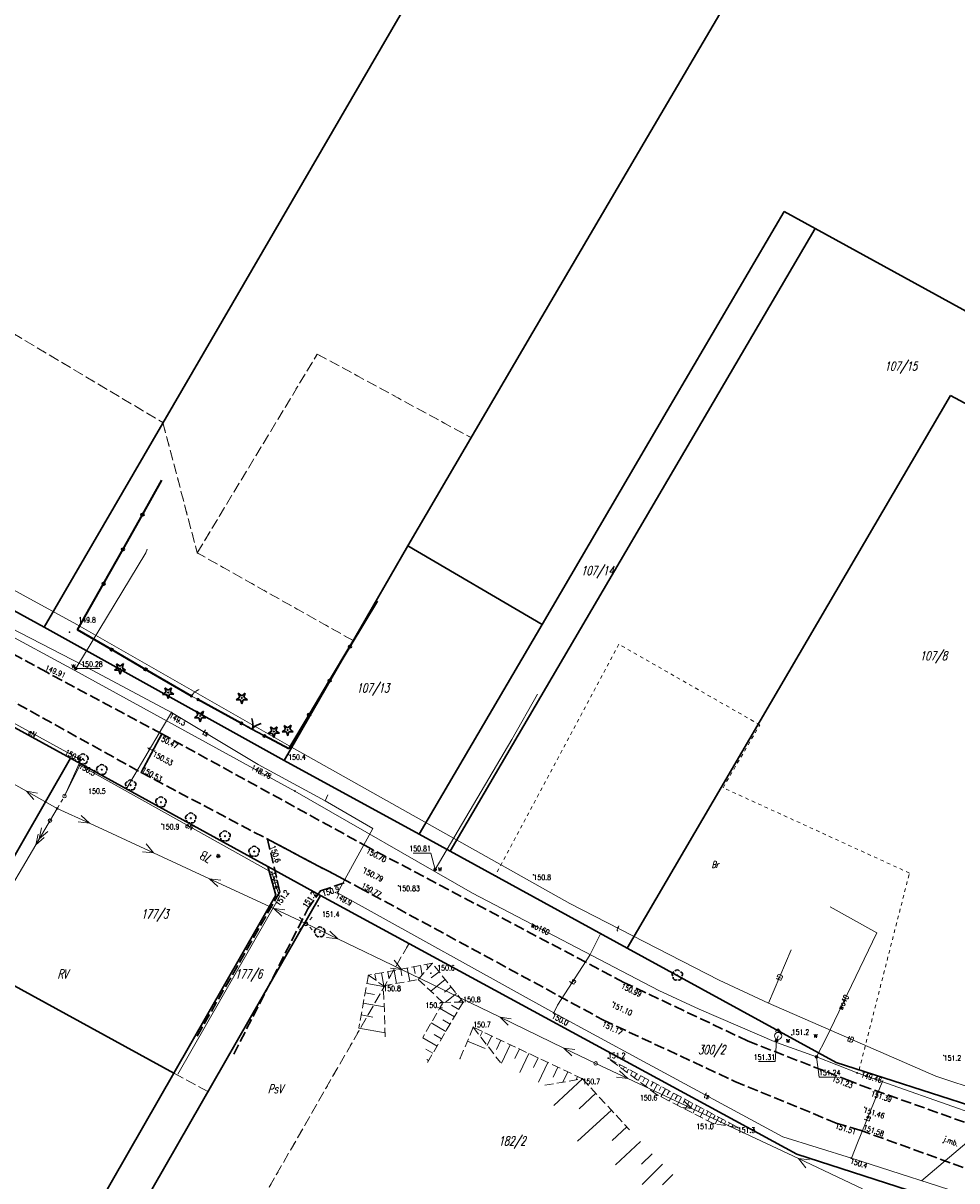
# Model space of a CAD drawing. Header units: metres. Extents: x 8430084 to 8437887, y 5768320 to 5771876.
# Tile 34 of 50: x 8433966 to 8434098, y 5770298 to 5770461. Entities that reach past the tile are written whole.
import ezdxf
from ezdxf.enums import TextEntityAlignment as Align

# ---------------------------------------------------------------- set-up
doc = ezdxf.new("R2010")
doc.units = ezdxf.units.M
doc.header["$MEASUREMENT"] = 0
for name, pattern in [('2_1', [0]), ('2_14', [1, -1]), ('2_OTKJ', [2, 1.5, -0.5]), ('2_OTRK', [1.75, 1.25, -0.5]), ('2_OTRKG', [1.75, 1.25, -0.5]), ('4_SUEP_A', [0]), ('4_SUTP_A', [0]), ('4_SUWP', [0]), ('GDE', [0]), ('GUK', [2, 1.5, -0.5]), ('GUZ', [1, 0.5, -0.5])]:
    doc.linetypes.add(name, pattern=pattern)
doc.layers.get('0').update_dxf_attribs({"color": 250, "linetype": 'CONTINUOUS', "lineweight": 100})
for name, color, linetype, lineweight in [('Dzialki', 4, 'GDE', 30), ('Numery_dzialek', 4, 'CONTINUOUS', 30), ('OTK_E_T_0', 253, 'CONTINUOUS', 0), ('OTK_L_0', 253, '2_OTKJ', 30), ('OTO_L_0', 252, 'CONTINUOUS', 35), ('OTO_L_1', 252, 'CONTINUOUS', 30), ('OTO_L_2', 7, 'CONTINUOUS', 18), ('OTR_L_1', 252, '2_OTRK', 18), ('OTR_T_0', 253, 'CONTINUOUS', 18), ('OTR_T_1', 253, 'CONTINUOUS', 18), ('OTZ_T_0', 253, 'CONTINUOUS', 30), ('OTZ_T_1', 253, 'CONTINUOUS', 30), ('SUE_T_3', 1, 'CONTINUOUS', 18), ('SUE_T_5', 1, 'CONTINUOUS', 18), ('SUEP_E_T_0', 1, 'CONTINUOUS', 0), ('SUEP_L_0', 1, '4_SUEP_A', 18), ('SUER_T_0', 1, 'CONTINUOUS', 18), ('SUP_T_2', 1, 'CONTINUOUS', 18), ('SUW_E_T_2', 5, 'CONTINUOUS', 0), ('SUW_T_2', 5, 'CONTINUOUS', 18), ('SUW_T_5', 5, 'CONTINUOUS', 18), ('SUWP_E_T_0', 5, 'CONTINUOUS', 0), ('SUWP_L_0', 5, '4_SUWP', 18), ('SUWR_T_0', 5, 'CONTINUOUS', 18), ('Uzytki', 253, 'GUZ', 18)]:
    doc.layers.add(name, color=color, linetype=linetype, lineweight=lineweight)
for name, color, linetype, lineweight, true_color in [('EADTD_T_0', 7, 'CONTINUOUS', 25, 0x800080), ('EAPADR_T_0', 7, 'CONTINUOUS', 18, 0x800080), ('Kontury', 7, 'GUK', 18, 0x008000), ('Numery_konturow', 7, 'CONTINUOUS', 13, 0x008000), ('Numery_uzytkow', 7, 'CONTINUOUS', 9, 0x008000), ('SUTP_E_T_0', 7, 'CONTINUOUS', 0, 0xff9100), ('SUTP_L_0', 7, '4_SUTP_A', 18, 0xff9100), ('SUTR_T_0', 7, 'CONTINUOUS', 18, 0xff9100)]:
    doc.layers.add(name, color=color, linetype=linetype, lineweight=lineweight, true_color=true_color)
doc.styles.get("Standard").update_dxf_attribs({"font": 'Simplex.SHX', "width": 0.75})

# ---------------------------------------------------------------- blocks, each defined once
blk = doc.blocks.new('1_PADR')
at = {"color": 0, "linetype": 'Continuous'}
for p, q in [((-0.17675, -0.17675), (0.17675, 0.17675)), ((0.17675, -0.17675), (-0.17675, 0.17675))]:
    blk.add_line(p, q, dxfattribs=at)
blk.add_circle((0, 0), 0.25, dxfattribs=at)
blk = doc.blocks.new('2_OTRN')
at = {"color": 0, "linetype": 'Continuous'}
blk.add_circle((0, 0), 0.045, dxfattribs=at)
blk = doc.blocks.new('2_OTRS')
at = {"color": 0, "linetype": 'Continuous'}
blk.add_circle((0, 0), 0.045, dxfattribs=at)
blk = doc.blocks.new('2_OTZG')
at = {"color": 0, "linetype": 'Continuous'}
for p, q in [((-0.78225, -0.26495), (-0.3012, 0.09375)), ((-0.3012, 0.09375), (-0.4937, 0.6621)), ((-0.4937, 0.6621), (-0.0039, 0.31545)), ((-0.0039, 0.31545), (0.4771, 0.67415)), ((0.4771, 0.67415), (0.2988, 0.1012)), ((0.2988, 0.1012), (0.7886, -0.24545)), ((-0.18225, -0.2575), (-0.78225, -0.26495)), ((0.01025, -0.82585), (-0.18225, -0.2575)), ((0.1886, -0.2529), (0.01025, -0.82585)), ((0.7886, -0.24545), (0.1886, -0.2529))]:
    blk.add_line(p, q, dxfattribs=at)
blk.add_circle((0, 0), 0.045, dxfattribs=at)
blk = doc.blocks.new('2_OTZL')
at = {"color": 0, "linetype": 'Continuous'}
blk.add_circle((0, 0), 0.045, dxfattribs=at)
for centre, start, end in [((-0.36, 0.12), 102.1445, 221.86), ((0, 0.38), 30.1401, 149.8599), ((0.36, 0.12), 318.14, 77.8555), ((-0.22, -0.3), 174.1482, 293.8542), ((0.22, -0.3), 246.1458, 5.8518)]:
    blk.add_arc(centre, 0.375, start, end, dxfattribs=at)
blk = doc.blocks.new('4_SUEO_W')
at = {"color": 0, "linetype": 'Continuous'}
for p, q in [((-0.53035, 0.53035), (-0.8839, 0.8839)), ((0.53035, 0.53035), (0.8839, 0.8839)), ((-0.53035, -0.53035), (-0.8839, -0.8839)), ((0.53035, -0.53035), (0.8839, -0.8839))]:
    blk.add_line(p, q, dxfattribs=at)
blk.add_circle((0, 0), 0.025, dxfattribs=at)
blk = doc.blocks.new('4_SUPP')
at = {"color": 0, "linetype": 'Continuous'}
blk.add_circle((0, 0), 0.25, dxfattribs=at)
blk = doc.blocks.new('4_SUET')
at = {"color": 0, "linetype": 'Continuous'}
for radius in [0.125, 0.113, 0.1, 0.0875, 0.075, 0.0625, 0.05, 0.0375, 0.025, 0.0125, 0.0025]:
    blk.add_circle((0, 0), radius, dxfattribs=at)
blk = doc.blocks.new('4_SUPS')
at = {"color": 0, "linetype": 'Continuous'}
blk.add_circle((0, 0), 0.0625, dxfattribs=at)
blk = doc.blocks.new('4_SUWH')
at = {"color": 0, "linetype": 'Continuous'}
for p, q in [((0, 1), (-0.35355, 0.64645)), ((0, 1), (0.35355, 0.64645)), ((0, 0.5), (0, 1))]:
    blk.add_line(p, q, dxfattribs=at)
blk.add_circle((0, 0), 0.5, dxfattribs=at)
blk = doc.blocks.new('4_SUWW')
at = {"color": 0, "linetype": 'Continuous'}
for radius in [0.2, 0.175, 0.15, 0.125, 0.1, 0.075, 0.05, 0.025, 0.00715]:
    blk.add_circle((0, 0), radius, dxfattribs=at)

msp = doc.modelspace()

# ---------------------------------------------------------------- linework, layer by layer
at = {"layer": 'Dzialki'}
for p, q in [((8433969.28, 5770376.1), (8434115.44, 5770627.41)), ((8434054.54, 5770445.4), (8434150.66, 5770609.05)), ((8434038.36, 5770417.79), (8434054.54, 5770445.4)), ((8434073.84, 5770434.82), (8434057.34, 5770406.67)), ((8434078.22, 5770432.42), (8434073.84, 5770434.82)), ((8434026.66, 5770344.42), (8434078.22, 5770432.42)), ((8434153.7, 5770391.06), (8434078.22, 5770432.42)), ((8434020.67, 5770387.59), (8434038.36, 5770417.79)), ((8433903.51, 5770411.85), (8433969.28, 5770376.1)), ((8434097.38, 5770408.81), (8434051.66, 5770330.71)), ((8434148.05, 5770381.62), (8434097.38, 5770408.81)), ((8434057.34, 5770406.67), (8434039.65, 5770376.47)), ((8434003.2, 5770357.25), (8434020.67, 5770387.59)), ((8434039.65, 5770376.47), (8434020.67, 5770387.59)), ((8433973, 5770357.54), (8433924.2, 5770384.34)), ((8433969.28, 5770376.1), (8434003.2, 5770357.25)), ((8434022.28, 5770346.81), (8434039.65, 5770376.47)), ((8433973, 5770357.54), (8433957.08, 5770329.78)), ((8434000.89, 5770342.25), (8433973, 5770357.54)), ((8434003.2, 5770357.25), (8434022.28, 5770346.81)), ((8434022.28, 5770346.81), (8434026.66, 5770344.42)), ((8434026.66, 5770344.42), (8434051.66, 5770330.71)), ((8434002.03, 5770338.2), (8434000.89, 5770342.25)), ((8434008.35, 5770338.16), (8434000.89, 5770342.25)), ((8433987.6, 5770313.04), (8434002.03, 5770338.2)), ((8433965.32, 5770263.13), (8434008.35, 5770338.16)), ((8434075.66, 5770301.6), (8434008.35, 5770338.16)), ((8434051.66, 5770330.71), (8434081.21, 5770314.52)), ((8433957.08, 5770329.78), (8433987.6, 5770313.04)), ((8434081.21, 5770314.52), (8434101.43, 5770308.03)), ((8433987.6, 5770313.04), (8433971.69, 5770285.28)), ((8434092.99, 5770295.97), (8434075.66, 5770301.6))]:
    msp.add_line(p, q, dxfattribs=at)
at = {"layer": 'Kontury'}
for p, q in [((8433986.08, 5770404.99), (8434053.66, 5770521.18)), ((8433921.9, 5770443.22), (8433986.08, 5770404.99)), ((8433990.92, 5770386.59), (8434007.89, 5770414.69)), ((8434007.89, 5770414.69), (8434029.62, 5770402.87)), ((8433903.51, 5770411.85), (8433969.28, 5770376.1)), ((8433986.08, 5770404.99), (8433990.92, 5770386.59)), ((8434029.62, 5770402.87), (8434020.67, 5770387.59)), ((8434020.67, 5770387.59), (8434012.95, 5770374.18)), ((8434012.95, 5770374.18), (8433990.92, 5770386.59)), ((8433969.28, 5770376.1), (8434003.2, 5770357.25)), ((8433973, 5770357.54), (8433960.23, 5770364.55)), ((8434000.89, 5770342.25), (8433973, 5770357.54)), ((8434003.2, 5770357.25), (8434022.28, 5770346.81)), ((8434022.28, 5770346.81), (8434026.66, 5770344.42)), ((8434026.66, 5770344.42), (8434033.01, 5770340.94)), ((8434008.35, 5770338.16), (8434000.89, 5770342.25)), ((8434033.01, 5770340.94), (8434051.66, 5770330.71)), ((8433992.45, 5770310.43), (8434008.35, 5770338.16)), ((8434020.85, 5770331.37), (8434008.35, 5770338.16)), ((8433994.14, 5770284.79), (8434020.85, 5770331.37)), ((8434051.66, 5770330.71), (8434081.21, 5770314.52)), ((8433957.08, 5770329.78), (8433987.6, 5770313.04)), ((8434081.21, 5770314.52), (8434084.45, 5770313.48)), ((8433987.6, 5770313.04), (8433992.45, 5770310.43)), ((8434084.45, 5770313.48), (8434101.43, 5770308.03)), ((8433992.45, 5770310.43), (8433981.23, 5770290.88))]:
    msp.add_line(p, q, dxfattribs=at)
at = {"layer": 'OTK_L_0', "linetype": '2_OTKJ'}
for p, q in [((8433969.69, 5770369.7), (8433903.61, 5770405.09)), ((8433985.91, 5770360.99), (8433969.69, 5770369.7)), ((8433960.33, 5770368.13), (8433983.02, 5770355.52)), ((8434015.18, 5770344.92), (8433985.91, 5770360.99)), ((8433983.02, 5770355.52), (8434013.86, 5770339.25)), ((8434012.21, 5770340.12), (8434000.86, 5770346.11)), ((8434000.86, 5770346.11), (8434002.6, 5770338.67)), ((8434051.21, 5770325.87), (8434015.18, 5770344.92)), ((8434008.36, 5770338.81), (8434012.21, 5770340.12)), ((8434002.6, 5770338.67), (8433990.86, 5770318.15)), ((8434006.55, 5770336.24), (8434008.36, 5770338.81)), ((8434013.86, 5770339.25), (8434048.31, 5770320.54)), ((8433996.09, 5770315.72), (8434006.55, 5770336.24)), ((8434068.76, 5770317.56), (8434051.21, 5770325.87)), ((8434048.31, 5770320.54), (8434066.88, 5770311.87)), ((8434083.15, 5770311.93), (8434068.76, 5770317.56)), ((8434066.88, 5770311.87), (8434081.22, 5770305.98)), ((8434085.93, 5770310.87), (8434083.15, 5770311.93)), ((8434104.98, 5770304.08), (8434085.93, 5770310.87)), ((8434081.22, 5770305.98), (8434084.6, 5770304.97)), ((8434084.6, 5770304.97), (8434102.9, 5770298.35))]:
    msp.add_line(p, q, dxfattribs=at)
at = {"layer": 'OTK_L_0', "linetype": '2_14'}
msp.add_line((8433983.02, 5770355.52), (8433985.91, 5770360.99), dxfattribs=at)
at = {"layer": 'OTO_L_0'}
for p, q in [((8433983.19, 5770391.97), (8433985.94, 5770396.85)), ((8433980.45, 5770387.09), (8433983.19, 5770391.97)), ((8433977.7, 5770382.21), (8433980.45, 5770387.09)), ((8433974.02, 5770375.68), (8433977.7, 5770382.21)), ((8434016.35, 5770379.77), (8434012.5, 5770373.33)), ((8433978.81, 5770372.9), (8433974.02, 5770375.68)), ((8433983.61, 5770370.11), (8433978.81, 5770372.9)), ((8434012.5, 5770373.33), (8434009.62, 5770368.52)), ((8433990.09, 5770366.35), (8433983.61, 5770370.11)), ((8434009.62, 5770368.52), (8434006.74, 5770363.71)), ((8433997.16, 5770362.47), (8433991.02, 5770365.86)), ((8434006.74, 5770363.71), (8434003.85, 5770358.89)), ((8434003.85, 5770358.89), (8434000.42, 5770360.71))]:
    msp.add_line(p, q, dxfattribs=at)
for centre in [(8433983.19, 5770391.97), (8433980.45, 5770387.09), (8433977.7, 5770382.21), (8433978.81, 5770372.9), (8434012.5, 5770373.33), (8433983.61, 5770370.11), (8434009.62, 5770368.52), (8434006.74, 5770363.71)]:
    msp.add_circle(centre, 0.17, dxfattribs=at)
at = {"layer": 'OTO_L_1'}
for p, q in [((8433997.16, 5770362.47), (8433998.24, 5770361.89)), ((8433998.02, 5770362.01), (8433999.34, 5770361.29)), ((8433999.34, 5770361.29), (8434000.42, 5770360.71))]:
    msp.add_line(p, q, dxfattribs=at)
for centre in [(8433997.16, 5770362.47), (8434000.42, 5770360.71)]:
    msp.add_circle(centre, 0.17, dxfattribs=at)
for centre, start, end in [((8433996.8, 5770362.35), 339.5754, 23.6498), ((8434000.29, 5770360.47), 99.6121, 143.6865)]:
    msp.add_arc(centre, 2, start, end, dxfattribs=at)
at = {"layer": 'OTO_L_2'}
for p, q in [((8433990.09, 5770366.35), (8433990.15, 5770366.43)), ((8433990.09, 5770366.35), (8433990.56, 5770366.1)), ((8433990.15, 5770366.43), (8433990.21, 5770366.51)), ((8433990.21, 5770366.51), (8433990.26, 5770366.58)), ((8433990.26, 5770366.58), (8433990.33, 5770366.66)), ((8433990.33, 5770366.66), (8433990.4, 5770366.73)), ((8433990.4, 5770366.73), (8433990.46, 5770366.79)), ((8433990.46, 5770366.79), (8433990.53, 5770366.86)), ((8433990.53, 5770366.86), (8433990.6, 5770366.92)), ((8433990.56, 5770366.1), (8433991.02, 5770365.86)), ((8433990.6, 5770366.92), (8433990.68, 5770366.98)), ((8433990.68, 5770366.98), (8433990.75, 5770367.04)), ((8433990.75, 5770367.04), (8433990.82, 5770367.08)), ((8433990.82, 5770367.08), (8433990.9, 5770367.13)), ((8433990.9, 5770367.13), (8433990.97, 5770367.17)), ((8433990.97, 5770367.17), (8433991.05, 5770367.21)), ((8433991.05, 5770367.21), (8433991.13, 5770367.24)), ((8433991.13, 5770367.24), (8433991.16, 5770367.25))]:
    msp.add_line(p, q, dxfattribs=at)
for centre in [(8433990.09, 5770366.35), (8433991.02, 5770365.86)]:
    msp.add_circle(centre, 0.17, dxfattribs=at)
at = {"layer": 'OTR_L_1', "linetype": '2_OTRKG'}
for p, q in [((8434024.16, 5770328.56), (8434015.12, 5770326.88)), ((8434028.5, 5770323.08), (8434024.16, 5770328.56)), ((8434015.12, 5770326.88), (8434013.74, 5770319.41)), ((8434023.45, 5770314.53), (8434028.5, 5770323.08)), ((8434029.93, 5770319.52), (8434028.05, 5770315.06)), ((8434045.37, 5770312.23), (8434029.93, 5770319.52)), ((8434048.97, 5770315.15), (8434067.3, 5770305.37)), ((8434045.37, 5770312.23), (8434052.02, 5770305))]:
    msp.add_line(p, q, dxfattribs=at)
at = {"layer": 'OTR_L_1', "linetype": '2_OTRK'}
for p, q in [((8434024.16, 5770328.56), (8434022.15, 5770326.26)), ((8434015.12, 5770326.88), (8434017.23, 5770325.39)), ((8434017.23, 5770325.39), (8434022.15, 5770326.26)), ((8434017.49, 5770318.19), (8434017.23, 5770325.39)), ((8434022.15, 5770326.26), (8434025.65, 5770323.03)), ((8434025.65, 5770323.03), (8434022.8, 5770318.08)), ((8434028.5, 5770323.08), (8434025.65, 5770323.03)), ((8434029.93, 5770319.52), (8434033.76, 5770314.53)), ((8434055.95, 5770309.94), (8434048.97, 5770315.15)), ((8434040.02, 5770311.32), (8434045.37, 5770312.23)), ((8434063.91, 5770305.88), (8434055.95, 5770309.94)), ((8434067.3, 5770305.37), (8434063.91, 5770305.88))]:
    msp.add_line(p, q, dxfattribs=at)
at = {"layer": 'OTR_L_1', "linetype": '2_1'}
for p, q in [((8434023.39, 5770328.42), (8434023.5, 5770327.81)), ((8434016.03, 5770327.05), (8434016.2, 5770326.14)), ((8434016.94, 5770327.22), (8434017.28, 5770325.4)), ((8434017.85, 5770327.39), (8434018.02, 5770326.47)), ((8434018.76, 5770327.56), (8434019.1, 5770325.72)), ((8434019.68, 5770327.73), (8434019.85, 5770326.81)), ((8434020.6, 5770327.9), (8434020.95, 5770326.05)), ((8434021.53, 5770328.07), (8434021.7, 5770327.14)), ((8434022.46, 5770328.24), (8434022.71, 5770326.9)), ((8434025.09, 5770327.38), (8434023.97, 5770326.5)), ((8434014.91, 5770325.72), (8434017.23, 5770325.29)), ((8434025.98, 5770326.26), (8434023.92, 5770324.63)), ((8434026.8, 5770325.23), (8434025.85, 5770324.48)), ((8434014.66, 5770324.41), (8434015.97, 5770324.17)), ((8434027.55, 5770324.28), (8434025.97, 5770323.04)), ((8434014.39, 5770322.93), (8434017.34, 5770322.39)), ((8434027.26, 5770320.99), (8434025.18, 5770322.22)), ((8434027.88, 5770322.03), (8434026.84, 5770322.65)), ((8434028.25, 5770323.39), (8434027.84, 5770323.07)), ((8434014.08, 5770321.28), (8434015.74, 5770320.97)), ((8434026.65, 5770319.95), (8434025.61, 5770320.56)), ((8434013.74, 5770319.41), (8434017.47, 5770318.72)), ((8434026.04, 5770318.91), (8434023.98, 5770320.13)), ((8434031.23, 5770318.91), (8434030.91, 5770318.24)), ((8434024.83, 5770316.86), (8434022.8, 5770318.05)), ((8434025.43, 5770317.88), (8434024.41, 5770318.49)), ((8434029.11, 5770317.58), (8434031.63, 5770316.52)), ((8434032.53, 5770318.29), (8434031.9, 5770316.95)), ((8434033.83, 5770317.68), (8434033.22, 5770316.38)), ((8434035.13, 5770317.06), (8434033.9, 5770314.46)), ((8434024.22, 5770315.84), (8434023.21, 5770316.44)), ((8434036.44, 5770316.45), (8434035.81, 5770315.12)), ((8434037.76, 5770315.82), (8434036.49, 5770313.13)), ((8434023.62, 5770314.82), (8434023.37, 5770314.97)), ((8434039.11, 5770315.19), (8434038.46, 5770313.82)), ((8434040.48, 5770314.54), (8434039.16, 5770311.76)), ((8434041.87, 5770313.88), (8434041.2, 5770312.48)), ((8434049.55, 5770314.84), (8434049.5, 5770314.75)), ((8434050.13, 5770314.53), (8434050.03, 5770314.36)), ((8434050.7, 5770314.22), (8434050.56, 5770313.96)), ((8434051.28, 5770313.92), (8434051.1, 5770313.56)), ((8434045.37, 5770312.23), (8434041.29, 5770308.48)), ((8434043.27, 5770313.22), (8434042.58, 5770311.76)), ((8434044.68, 5770312.56), (8434044.45, 5770312.07)), ((8434051.86, 5770313.61), (8434051.63, 5770313.17)), ((8434052.44, 5770313.3), (8434052.16, 5770312.77)), ((8434053.02, 5770312.99), (8434052.71, 5770312.41)), ((8434053.6, 5770312.68), (8434053.22, 5770311.98)), ((8434054.17, 5770312.37), (8434053.87, 5770311.79)), ((8434054.75, 5770312.06), (8434054.28, 5770311.18)), ((8434055.33, 5770311.76), (8434055.02, 5770311.18)), ((8434055.91, 5770311.45), (8434055.35, 5770310.39)), ((8434056.49, 5770311.14), (8434056.18, 5770310.56)), ((8434057.07, 5770310.83), (8434056.45, 5770309.68)), ((8434057.64, 5770310.52), (8434057.34, 5770309.96)), ((8434047.25, 5770310.19), (8434044.87, 5770308)), ((8434058.21, 5770310.22), (8434057.61, 5770309.09)), ((8434058.77, 5770309.92), (8434058.47, 5770309.36)), ((8434059.33, 5770309.62), (8434058.74, 5770308.52)), ((8434059.88, 5770309.33), (8434059.59, 5770308.78)), ((8434060.43, 5770309.04), (8434059.85, 5770307.95)), ((8434060.97, 5770308.75), (8434060.69, 5770308.21)), ((8434049.44, 5770307.81), (8434044.67, 5770303.42)), ((8434061.51, 5770308.46), (8434060.94, 5770307.39)), ((8434062.04, 5770308.18), (8434061.76, 5770307.65)), ((8434062.57, 5770307.89), (8434062.01, 5770306.85)), ((8434063.09, 5770307.61), (8434062.82, 5770307.1)), ((8434063.61, 5770307.34), (8434063.06, 5770306.31)), ((8434064.12, 5770307.06), (8434063.85, 5770306.56)), ((8434064.63, 5770306.79), (8434064.13, 5770305.85)), ((8434065.14, 5770306.52), (8434064.87, 5770306.02)), ((8434065.64, 5770306.25), (8434065.33, 5770305.67)), ((8434066.15, 5770305.98), (8434065.93, 5770305.58)), ((8434066.65, 5770305.71), (8434066.53, 5770305.49)), ((8434067.16, 5770305.44), (8434067.13, 5770305.4)), ((8434051.63, 5770305.43), (8434049.57, 5770303.53)), ((8434053.54, 5770303.39), (8434050.04, 5770300.07)), ((8434055.21, 5770301.64), (8434053.72, 5770300.17)), ((8434056.68, 5770300.15), (8434053.79, 5770297.29)), ((8434058.11, 5770298.71), (8434056.65, 5770297.26))]:
    msp.add_line(p, q, dxfattribs=at)
for p in [(8434024.16, 5770328.56), (8434015.12, 5770326.88), (8434028.5, 5770323.08), (8434029.93, 5770319.52), (8434028.05, 5770315.06), (8434048.97, 5770315.15)]:
    msp.add_point(p, dxfattribs=at)
at = {"layer": 'SUEP_L_0', "linetype": '4_SUEP_A'}
for p, q in [((8433974.49, 5770357.31), (8433959.33, 5770365.62)), ((8433958.06, 5770357.81), (8433966.78, 5770352.91)), ((8433972.17, 5770352.2), (8433974.49, 5770357.31)), ((8433974.32, 5770356.55), (8433972.17, 5770352.2)), ((8434001.46, 5770341.42), (8433974.32, 5770356.55)), ((8433966.78, 5770352.91), (8433971.14, 5770350.46)), ((8433968.33, 5770352.61), (8433966.78, 5770352.91)), ((8433966.78, 5770352.91), (8433967.84, 5770351.74)), ((8433968.1, 5770345.3), (8433971.14, 5770350.46)), ((8433971.14, 5770350.46), (8433975.68, 5770348.36)), ((8433975.68, 5770348.36), (8433974.11, 5770348.54)), ((8433974.53, 5770349.45), (8433975.68, 5770348.36)), ((8433975.68, 5770348.36), (8433984.75, 5770344.16)), ((8433968.43, 5770346.84), (8433968.1, 5770345.3)), ((8433968.93, 5770347.7), (8433968.6, 5770346.16)), ((8433968.6, 5770346.16), (8433969.79, 5770347.2)), ((8433962.01, 5770334.96), (8433968.1, 5770345.3)), ((8433968.1, 5770345.3), (8433969.29, 5770346.33)), ((8433983.71, 5770345.47), (8433984.75, 5770344.16)), ((8433984.75, 5770344.16), (8433983.18, 5770344.34)), ((8433984.75, 5770344.16), (8433992.67, 5770340.49)), ((8433992.67, 5770340.49), (8434001.74, 5770336.29)), ((8433994.24, 5770340.32), (8433992.67, 5770340.49)), ((8433992.67, 5770340.49), (8433993.82, 5770339.41)), ((8434002.57, 5770337.97), (8434001.46, 5770341.42)), ((8433988.19, 5770312.91), (8434002.57, 5770337.97)), ((8434001.74, 5770336.29), (8434006.28, 5770334.19)), ((8434003.31, 5770336.11), (8434001.74, 5770336.29)), ((8434001.74, 5770336.29), (8434002.89, 5770335.21)), ((8434006.28, 5770334.19), (8434010.78, 5770332.02)), ((8434010.78, 5770332.02), (8434009.21, 5770332.22)), ((8434009.65, 5770333.12), (8434010.78, 5770332.02)), ((8434010.78, 5770332.02), (8434019.79, 5770327.67)), ((8434018.76, 5770328.99), (8434019.79, 5770327.67)), ((8434019.79, 5770327.67), (8434018.22, 5770327.87)), ((8434019.79, 5770327.67), (8434033.72, 5770320.93)), ((8434033.72, 5770320.93), (8434042.73, 5770316.58)), ((8434035.29, 5770320.73), (8434033.72, 5770320.93)), ((8434033.72, 5770320.93), (8434034.86, 5770319.83)), ((8434042.73, 5770316.58), (8434047.23, 5770314.41)), ((8434044.3, 5770316.38), (8434042.73, 5770316.58)), ((8434042.73, 5770316.58), (8434043.86, 5770315.48)), ((8434051.76, 5770312.28), (8434047.23, 5770314.41)), ((8434050.19, 5770312.47), (8434051.76, 5770312.28)), ((8434051.76, 5770312.28), (8434050.61, 5770313.37)), ((8434060.81, 5770308.03), (8434051.76, 5770312.28)), ((8434060.81, 5770308.03), (8434059.66, 5770309.12)), ((8434059.24, 5770308.22), (8434060.81, 5770308.03)), ((8434075.88, 5770300.95), (8434060.81, 5770308.03)), ((8434100.9, 5770304.28), (8434093.28, 5770297.81)), ((8434084.94, 5770296.7), (8434075.88, 5770300.95)), ((8434076.92, 5770299.64), (8434075.88, 5770300.95)), ((8434075.88, 5770300.95), (8434077.46, 5770300.77))]:
    msp.add_line(p, q, dxfattribs=at)
at = {"layer": 'SUP_T_2', "linetype": 'Continuous', "lineweight": 0}
for p, q in [((8433971.66, 5770351.34), (8433971.91, 5770351.77)), ((8433970.82, 5770349.92), (8433971.01, 5770350.25)), ((8433971.21, 5770350.58), (8433971.4, 5770350.91)), ((8433970.37, 5770349.16), (8433970.62, 5770349.59))]:
    msp.add_line(p, q, dxfattribs=at)
at = {"layer": 'SUTP_L_0', "linetype": '4_SUTP_A'}
for p, q in [((8433943.01, 5770393.35), (8433973.9, 5770376.46)), ((8433963.06, 5770376.74), (8433974.66, 5770370.74)), ((8433973.9, 5770376.46), (8434003.92, 5770359.32)), ((8433974.66, 5770370.74), (8433987.28, 5770364.01)), ((8433986, 5770361.88), (8433987.28, 5770364.01)), ((8433987.28, 5770364.01), (8433999.52, 5770356.69)), ((8433981.01, 5770353.43), (8433986, 5770361.88)), ((8434003.92, 5770359.32), (8434043.58, 5770337.03)), ((8433999.52, 5770356.69), (8434008.99, 5770351.55)), ((8434008.99, 5770351.55), (8434009.37, 5770352.36)), ((8434008.99, 5770351.55), (8434015.74, 5770347.63)), ((8434015.74, 5770347.63), (8434010.73, 5770338.54)), ((8434010.73, 5770338.54), (8434041.3, 5770321.54)), ((8434043.58, 5770337.03), (8434064.67, 5770326.16)), ((8434046.4, 5770329.73), (8434047.87, 5770332.64)), ((8434071.64, 5770322.94), (8434074.87, 5770330.47)), ((8434041.85, 5770322.64), (8434046.4, 5770329.73)), ((8434064.67, 5770326.16), (8434071.64, 5770322.94)), ((8434041.3, 5770321.54), (8434041.85, 5770322.64)), ((8434071.64, 5770322.94), (8434095.27, 5770312.63)), ((8434041.3, 5770321.54), (8434053.46, 5770314.96)), ((8434053.46, 5770314.96), (8434073.66, 5770304.02)), ((8434084.21, 5770303.17), (8434087.82, 5770312)), ((8434095.27, 5770312.63), (8434103.88, 5770309.77)), ((8434073.66, 5770304.02), (8434083.36, 5770301.02)), ((8434083.36, 5770301.02), (8434084.21, 5770303.17)), ((8434083.36, 5770301.02), (8434101.22, 5770295.25))]:
    msp.add_line(p, q, dxfattribs=at)
at = {"layer": 'SUWP_L_0', "linetype": '4_SUWP'}
for p, q in [((8433973.77, 5770370.23), (8433983.66, 5770386.59)), ((8433983.66, 5770386.59), (8433983.86, 5770387.12)), ((8433973.62, 5770369.94), (8433945.98, 5770384.84)), ((8433973.62, 5770369.94), (8433973.77, 5770370.23)), ((8434004.71, 5770352.92), (8433973.62, 5770369.94)), ((8434035.38, 5770360.21), (8434039.01, 5770366.63)), ((8434024.55, 5770341.84), (8434035.38, 5770360.21)), ((8434029.84, 5770338.47), (8434004.71, 5770352.92)), ((8434024.42, 5770341.59), (8434024.55, 5770341.84)), ((8434056.15, 5770324.73), (8434029.84, 5770338.47)), ((8434080.34, 5770336.54), (8434086.94, 5770332.89)), ((8434086.94, 5770332.89), (8434079.8, 5770317.98)), ((8434061.83, 5770322.06), (8434056.15, 5770324.73)), ((8434072.8, 5770317.39), (8434061.83, 5770322.06)), ((8434073.01, 5770318.3), (8434072.79, 5770317.65)), ((8434072.79, 5770317.65), (8434072.8, 5770317.39)), ((8434078.43, 5770315.35), (8434072.8, 5770317.39)), ((8434079.8, 5770317.98), (8434078.43, 5770315.35)), ((8434084.17, 5770313.07), (8434078.43, 5770315.35)), ((8434117.67, 5770301.32), (8434084.17, 5770313.07))]:
    msp.add_line(p, q, dxfattribs=at)
at = {"layer": 'SUWR_T_0', "linetype": 'Continuous', "lineweight": 0}
for p, q in [((8433973.77, 5770370.23), (8433974.54, 5770370.22)), ((8433974.54, 5770370.22), (8433977.17, 5770370.22)), ((8434021.44, 5770344.15), (8434023.93, 5770344.15)), ((8434024.55, 5770341.84), (8434023.93, 5770344.15)), ((8434072.79, 5770317.65), (8434072.58, 5770314.66)), ((8434078.43, 5770315.35), (8434078.79, 5770312.48)), ((8434070.22, 5770314.66), (8434072.58, 5770314.66)), ((8434078.79, 5770312.48), (8434081.31, 5770312.48))]:
    msp.add_line(p, q, dxfattribs=at)
at = {"layer": 'Uzytki'}
for p, q in [((8433986.08, 5770404.99), (8434053.66, 5770521.18)), ((8433921.9, 5770443.22), (8433986.08, 5770404.99)), ((8433990.92, 5770386.59), (8434007.89, 5770414.69)), ((8434007.89, 5770414.69), (8434029.62, 5770402.87)), ((8433903.51, 5770411.85), (8433969.28, 5770376.1)), ((8433986.08, 5770404.99), (8433990.92, 5770386.59)), ((8434029.62, 5770402.87), (8434020.67, 5770387.59)), ((8434020.67, 5770387.59), (8434012.95, 5770374.18)), ((8434012.95, 5770374.18), (8433990.92, 5770386.59)), ((8433969.28, 5770376.1), (8434003.2, 5770357.25)), ((8434050.51, 5770373.66), (8434033.01, 5770340.94)), ((8434070.42, 5770362.27), (8434050.51, 5770373.66)), ((8433973, 5770357.54), (8433960.23, 5770364.55)), ((8434065.22, 5770353.39), (8434070.42, 5770362.27)), ((8434000.89, 5770342.25), (8433973, 5770357.54)), ((8434003.2, 5770357.25), (8434022.28, 5770346.81)), ((8434091.56, 5770341.32), (8434065.22, 5770353.39)), ((8434022.28, 5770346.81), (8434026.66, 5770344.42)), ((8434026.66, 5770344.42), (8434033.01, 5770340.94)), ((8434008.35, 5770338.16), (8434000.89, 5770342.25)), ((8434033.01, 5770340.94), (8434051.66, 5770330.71)), ((8434084.45, 5770313.48), (8434091.56, 5770341.32)), ((8434008.35, 5770338.16), (8433992.45, 5770310.43)), ((8434020.85, 5770331.37), (8434008.35, 5770338.16)), ((8433994.14, 5770284.79), (8434020.85, 5770331.37)), ((8434075.66, 5770301.6), (8434020.85, 5770331.37)), ((8434051.66, 5770330.71), (8434081.21, 5770314.52)), ((8434081.21, 5770314.52), (8434084.45, 5770313.48)), ((8434084.45, 5770313.48), (8434101.43, 5770308.03)), ((8433992.45, 5770310.43), (8433981.23, 5770290.88)), ((8434092.99, 5770295.97), (8434075.66, 5770301.6))]:
    msp.add_line(p, q, dxfattribs=at)

# ---------------------------------------------------------------- block references
at = {"layer": 'EAPADR_T_0'}
msp.add_blockref('1_PADR', (8433993.9, 5770343.73), dxfattribs=at)
at = {"layer": 'OTR_T_0', "rotation": 80.21444193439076}
msp.add_blockref('2_OTRS', (8433969.69, 5770369.7), dxfattribs=at)
at = {"layer": 'OTR_T_0'}
for p in [(8433985.91, 5770360.99), (8433984.92, 5770358.56), (8433983.02, 5770355.52), (8434015.18, 5770344.92), (8434014.59, 5770342.08), (8434013.86, 5770339.25), (8434019.35, 5770339.53), (8434051.21, 5770325.87), (8434049.74, 5770323.09), (8434048.31, 5770320.54), (8434083.15, 5770311.93), (8434085.93, 5770310.87), (8434085.25, 5770308.21), (8434081.22, 5770305.98), (8434084.6, 5770304.97)]:
    msp.add_blockref('2_OTRS', p, dxfattribs=at)
at = {"layer": 'OTR_T_1'}
for p in [(8433972.87, 5770375.38), (8434003.78, 5770358.09), (8433974.93, 5770357.27), (8433985.92, 5770348.25), (8434000.86, 5770346.11), (8434038.44, 5770341.09), (8434002.6, 5770338.67), (8434008.36, 5770338.81), (8434008.01, 5770336.68), (8434006.55, 5770336.24), (8434023.93, 5770327.15), (8434017.23, 5770325.39), (8434025.65, 5770323.03), (8434028.5, 5770323.08), (8434029.93, 5770319.52), (8434074.93, 5770318.46), (8434096.4, 5770315.55), (8434048.97, 5770315.15), (8434045.37, 5770312.23), (8434055.95, 5770309.94), (8434063.91, 5770305.88), (8434067.3, 5770305.37)]:
    msp.add_blockref('2_OTRN', p, dxfattribs=at)
at = {"layer": 'OTZ_T_0'}
for p in [(8433974.77, 5770357.44), (8433977.44, 5770355.93), (8433981.51, 5770353.74), (8433985.79, 5770351.35), (8433990.01, 5770349.08), (8433994.84, 5770346.53), (8433998.96, 5770344.37), (8434008.24, 5770332.98), (8434058.76, 5770326.87)]:
    msp.add_blockref('2_OTZL', p, dxfattribs=at)
at = {"layer": 'OTZ_T_1'}
for p in [(8433980.02, 5770370.25), (8433986.82, 5770366.84), (8433997.22, 5770366.07), (8433991.33, 5770363.53), (8434001.75, 5770361.33), (8434003.7, 5770361.54)]:
    msp.add_blockref('2_OTZG', p, dxfattribs=at)
at = {"layer": 'SUE_T_3'}
for name in ['4_SUEO_W', '4_SUPP']:
    msp.add_blockref(name, (8434006.28, 5770334.19), dxfattribs=at)
at = {"layer": 'SUE_T_5'}
msp.add_blockref('4_SUET', (8433971.14, 5770350.46), dxfattribs=at)
at = {"layer": 'SUER_T_0'}
for p in [(8433974.32, 5770356.55), (8433974.49, 5770357.31), (8434001.46, 5770341.42)]:
    msp.add_blockref('4_SUPS', p, dxfattribs=at)
at = {"layer": 'SUP_T_2'}
for p in [(8433972.17, 5770352.2), (8433970.11, 5770348.73), (8434006.29, 5770334.1), (8434047.23, 5770314.41)]:
    msp.add_blockref('4_SUPP', p, dxfattribs=at)
at = {"layer": 'SUTR_T_0'}
for p in [(8433987.28, 5770364.01), (8434010.73, 5770338.54), (8434041.3, 5770321.54), (8434083.36, 5770301.02)]:
    msp.add_blockref('4_SUPS', p, dxfattribs=at)
at = {"layer": 'SUW_T_2'}
msp.add_blockref('4_SUWH', (8434073.01, 5770318.3), dxfattribs=at)
at = {"layer": 'SUW_T_5'}
for p in [(8433973.77, 5770370.23), (8434024.55, 5770341.84), (8434072.79, 5770317.65), (8434078.43, 5770315.35)]:
    msp.add_blockref('4_SUWW', p, dxfattribs=at)
at = {"layer": 'SUWR_T_0'}
for p in [(8433973.77, 5770370.23), (8434004.71, 5770352.92), (8434024.55, 5770341.84), (8434072.79, 5770317.65), (8434078.43, 5770315.35), (8434084.17, 5770313.07)]:
    msp.add_blockref('4_SUPS', p, dxfattribs=at)

# ---------------------------------------------------------------- texts
at = {"layer": 'EADTD_T_0', "width": 0.7}
msp.add_text('7B', height=1.25, rotation=150.8657, dxfattribs=at).set_placement((8433993.14, 5770343.77))
at = {"layer": 'Numery_dzialek', "oblique": 15, "width": 0.7}
for s, p in [('107/15', (8434088.04, 5770413.61)), ('107/8', (8434093.03, 5770372.66)), ('107/13', (8434013.44, 5770368.12)), ('177/3', (8433982.99, 5770336.16)), ('177/6', (8433996.26, 5770327.69)), ('182/2', (8434033.48, 5770304.08))]:
    msp.add_text(s, height=1.26, dxfattribs=at).set_placement(p, align=Align.TOP_LEFT)
for s, p in [('107/14', (8434047.46, 5770383.99)), ('300/2', (8434063.62, 5770316.25))]:
    msp.add_text(s, height=1.26, dxfattribs=at).set_placement(p, align=Align.MIDDLE)
at = {"layer": 'Numery_konturow', "oblique": 15, "width": 0.7}
for s, p in [('RV', (8433971.19, 5770327.69)), ('PsV', (8434000.91, 5770311.45))]:
    msp.add_text(s, height=1.26, dxfattribs=at).set_placement(p, align=Align.TOP_LEFT)
at = {"layer": 'Numery_uzytkow', "oblique": 15, "width": 0.7}
msp.add_text('Br', height=0.9, dxfattribs=at).set_placement((8434063.6, 5770342.98), align=Align.TOP_LEFT)
at = {"layer": 'OTK_E_T_0', "lineweight": 9, "width": 0.7}
msp.add_text('j.mb.', height=0.75, rotation=338.587, dxfattribs=at).set_placement((8434097.42, 5770303.31), align=Align.MIDDLE)
at = {"layer": 'OTR_T_0', "lineweight": 9, "width": 0.7}
for s, rotation, p in [('149.91', 336.6008, (8433969.65, 5770370.75)), ('150.47', 332.3263, (8433985.63, 5770360.94)), ('150.53', 331.9424, (8433984.92, 5770358.56)), ('150.53', 331.1963, (8433983.4, 5770356.33)), ('150.70', 332.1973, (8434015.07, 5770344.87)), ('150.79', 333.7292, (8434014.59, 5770342.08)), ('150.77', 331.6861, (8434014.39, 5770339.97)), ('150.99', 334.994, (8434051.06, 5770325.74)), ('151.10', 335.2204, (8434049.74, 5770323.09)), ('151.17', 334.0209, (8434048.39, 5770320.37)), ('151.23', 339.5582, (8434080.82, 5770312.65)), ('151.39', 342.5338, (8434086.28, 5770310.54)), ('151.46', 342.8193, (8434085.25, 5770308.21)), ('151.51', 342.4369, (8434081.22, 5770305.98)), ('151.58', 340.7885, (8434085.2, 5770305.77))]:
    msp.add_text(s, height=0.75, rotation=rotation, dxfattribs=at).set_placement(p, align=Align.TOP_LEFT)
msp.add_text('150.83', height=0.75, dxfattribs=at).set_placement((8434019.35, 5770339.53), align=Align.TOP_LEFT)
at = {"layer": 'OTR_T_1', "lineweight": 9, "width": 0.7}
for s, p in [('149.8', (8433974.12, 5770377.48)), ('150.4', (8434003.78, 5770358.09)), ('150.5', (8433975.51, 5770353.29)), ('150.9', (8433985.92, 5770348.25)), ('150.8', (8434038.44, 5770341.09)), ('151.4', (8434008.55, 5770335.87)), ('150.6', (8434024.84, 5770328.29)), ('150.8', (8434017.23, 5770325.39)), ('151.2', (8434096.4, 5770315.55)), ('150.7', (8434045.37, 5770312.23)), ('151.3', (8434067.3, 5770305.37))]:
    msp.add_text(s, height=0.75, dxfattribs=at).set_placement(p, align=Align.TOP_LEFT)
for s, rotation, p in [('150.6', 288.2471, (8434001.93, 5770345.31)), ('151.2', 53.2175, (8434001.89, 5770337.03)), ('150.9', 17.1732, (8434008.51, 5770338.73)), ('151.2', 54.8642, (8434005.75, 5770336.78))]:
    msp.add_text(s, height=0.75, rotation=rotation, dxfattribs=at).set_placement(p, align=Align.TOP_LEFT)
for s, p in [('150.8', (8434028.5, 5770323.08)), ('150.7', (8434029.93, 5770319.52)), ('151.2', (8434074.93, 5770318.46)), ('151.2', (8434048.97, 5770315.15))]:
    msp.add_text(s, height=0.75, dxfattribs=at).set_placement(p)
for s, p in [('150.2', (8434025.65, 5770323.03)), ('150.6', (8434055.95, 5770309.94)), ('151.0', (8434063.91, 5770305.88))]:
    msp.add_text(s, height=0.75, dxfattribs=at).set_placement(p, align=Align.TOP_RIGHT)
at = {"layer": 'SUEP_E_T_0', "lineweight": 9, "width": 0.7}
for rotation, p in [(331.2705, (8433967.62, 5770361.07)), (330.8612, (8433989.82, 5770347.91))]:
    msp.add_text('eN', height=0.75, rotation=rotation, dxfattribs=at).set_placement(p, align=Align.MIDDLE)
at = {"layer": 'SUER_T_0', "lineweight": 9, "width": 0.7}
msp.add_text('150.4', height=0.75, rotation=331.2705, dxfattribs=at).set_placement((8433974.49, 5770357.31), align=Align.MIDDLE_RIGHT)
for s, rotation, p in [('150.3', 330.8612, (8433974.32, 5770356.55)), ('150.4', 287.835, (8434001.46, 5770341.42))]:
    msp.add_text(s, height=0.75, rotation=rotation, dxfattribs=at).set_placement(p, align=Align.MIDDLE_LEFT)
at = {"layer": 'SUTP_E_T_0', "lineweight": 9, "width": 0.7}
for s, rotation, p in [('ts', 329.1155, (8433992.11, 5770361.13)), ('t', 59.4205, (8433984.22, 5770358.87)), ('t', 341.0278, (8434050.38, 5770333.52)), ('tD', 67.0459, (8434073.21, 5770326.58)), ('ts', 57.3334, (8434044, 5770326)), ('tD', 340.56, (8434083.25, 5770317.82)), ('ts', 331.5621, (8434062.95, 5770309.82)), ('ts', 67.7646, (8434085.63, 5770306.64))]:
    msp.add_text(s, height=0.75, rotation=rotation, dxfattribs=at).set_placement(p, align=Align.MIDDLE)
at = {"layer": 'SUTR_T_0', "lineweight": 9, "width": 0.7}
for s, rotation, p in [('149.3', 329.2233, (8433987.28, 5770364.01)), ('149.9', 330.8799, (8434010.73, 5770338.54)), ('150.0', 332.1254, (8434041.3, 5770321.54)), ('150.4', 342.0551, (8434083.36, 5770301.02))]:
    msp.add_text(s, height=0.75, rotation=rotation, dxfattribs=at).set_placement(p, align=Align.TOP_LEFT)
at = {"layer": 'SUW_E_T_2', "lineweight": 9, "width": 0.7}
msp.add_text('w', height=0.75, dxfattribs=at).set_placement((8433973.74, 5770370.29), align=Align.RIGHT)
msp.add_text('w', height=0.75, dxfattribs=at).set_placement((8434024.94, 5770341.61))
for p in [(8434078.02, 5770318.79), (8434074.09, 5770318.08)]:
    msp.add_text('w', height=0.75, dxfattribs=at).set_placement(p, align=Align.TOP_LEFT)
at = {"layer": 'SUWP_E_T_0', "lineweight": 9, "width": 0.7}
for s, rotation, p in [('wo160', 333.6153, (8434039.39, 5770333.48)), ('wo40', 62.8363, (8434082.22, 5770323.04))]:
    msp.add_text(s, height=0.75, rotation=rotation, dxfattribs=at).set_placement(p, align=Align.MIDDLE)
at = {"layer": 'SUWR_T_0', "lineweight": 9, "width": 0.7}
for s, p in [('150.28', (8433974.54, 5770370.47)), ('151.24', (8434078.79, 5770312.73))]:
    msp.add_text(s, height=0.75, dxfattribs=at).set_placement(p)
for s, rotation, p in [('148.78', 332.5713, (8433998.63, 5770356.32)), ('149.46', 343.2374, (8434084.75, 5770312.87))]:
    msp.add_text(s, height=0.75, rotation=rotation, dxfattribs=at).set_placement(p, align=Align.MIDDLE_LEFT)
for s, p in [('150.81', (8434023.93, 5770344.4)), ('151.31', (8434072.58, 5770314.91))]:
    msp.add_text(s, height=0.75, dxfattribs=at).set_placement(p, align=Align.RIGHT)

doc.saveas('drawing.dxf')
